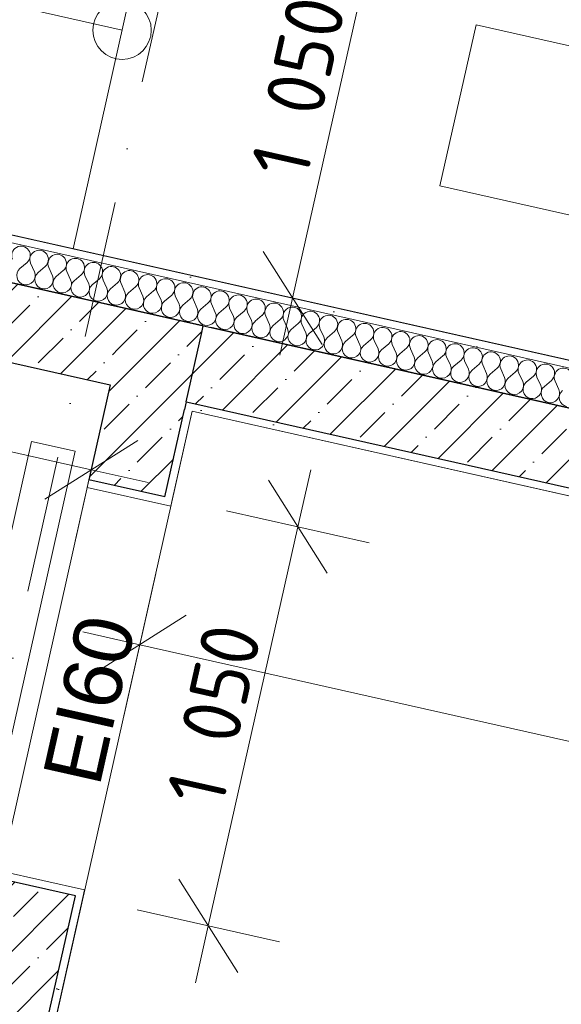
# Model space of a CAD drawing. Header units: millimetres. Extents: x -7218511 to -6645009, y 6003432 to 6221853.
# Tile 93 of 147: x -7172172 to -7170780, y 6145762 to 6148290. Entities that reach past the tile are written whole.
import ezdxf
from ezdxf.enums import TextEntityAlignment as Align

# ---------------------------------------------------------------- set-up
doc = ezdxf.new("R2010")
doc.units = ezdxf.units.MM
doc.header["$MEASUREMENT"] = 0
doc.linetypes.add('Штриховая', pattern=[564.444447, 282.222223, -282.222223])
doc.linetypes.add('Штрихпунктирная', pattern=[670.277762, 352.777767, -176.388884, 0, -141.111112])
for name, color, linetype in [('S - МОП.АР', 7, 'Continuous'), ('АР-вертикальная связь - Лестница.АР', 7, 'Continuous'), ('АР-Стены_внутренние_пилоны.АР', 7, 'Continuous'), ('АР-Чертеж-Оси_Осевые размеры.АР', 7, 'Continuous'), ('АР-Чертеж-Размеры.АР', 7, 'Continuous')]:
    doc.layers.add(name, color=color, linetype=linetype)
for name, color, linetype, lineweight in [('АР-вертикальная связь - Лестница.АР_Ном._пера__1', 7, 'Continuous', 0), ('АР-вертикальная связь - Лифт.АР_Ном._пера__120', 7, 'Continuous', 0), ('АР-Отметки высот_новые.АР_Ном._пера__120', 7, 'Continuous', 0), ('АР-Стены_внутренние_пилоны.АР_Ном._пера__1', 7, 'Continuous', 30), ('АР-Чертеж-Оси_Осевые размеры.АР_Ном._пера__120', 7, 'Continuous', 0), ('АР-Чертеж-Размеры.АР_Ном._пера__1', 7, 'Continuous', 0), ('Двери Archicad_Ном._пера__120', 7, 'Continuous', 0), ('Маркеры Дверей Archicad_Ном._пера__1', 7, 'Continuous', 0)]:
    doc.layers.add(name, color=color, linetype=linetype, lineweight=lineweight)
doc.styles.add('РЎР“Р•РќР•Р\xa0Р\x98Р\xa0_РЎРўР\x98Р›Р¬_1', font='GOST_Common.ttf')
doc.styles.add('РЎР“Р•РќР•Р\xa0Р\x98Р\xa0_РЎРўР\x98Р›Р¬_3', font='arial.ttf')
doc.styles.add('РЎР“Р•РќР•Р\xa0Р\x98Р\xa0_РЎРўР\x98Р›Р¬_4', font='GOTHIC.TTF')
doc.dimstyles.new('СГЕНЕРИР_СТИЛЬ__1', dxfattribs={"dimtxt": 150, "dimasz": 190, "dimexe": 0.18, "dimexo": 2000, "dimgap": 0, "dimtad": 1, "dimdec": 0, "dimzin": 0, "dimdsep": 46, "dimtxsty": 'РЎР“Р•РќР•Р\xa0Р\x98Р\xa0_РЎРўР\x98Р›Р¬_1', "dimblk": 'ARROWHEAD_6', "dimblk1": 'ARROWHEAD_6', "dimblk2": 'ARROWHEAD_6', "dimcen": 0.09, "dimclrd": 7, "dimclre": 7, "dimclrt": 7, "dimazin": 0, "dimtfac": 1, "dimtdec": 4, "dimtmove": 0, "dimatfit": 3, "dimfxl": 1, "dimtolj": 1, "dimtzin": 0, "dimarcsym": 0})
doc.dimstyles.new('СГЕНЕРИР_СТИЛЬ__2', dxfattribs={"dimtxt": 150, "dimasz": 237.5, "dimexe": 0.18, "dimexo": 0.0625, "dimgap": 0, "dimtad": 1, "dimdec": 0, "dimzin": 0, "dimdsep": 46, "dimtxsty": 'РЎР“Р•РќР•Р\xa0Р\x98Р\xa0_РЎРўР\x98Р›Р¬_1', "dimblk": 'ARROWHEAD_6', "dimblk1": 'ARROWHEAD_6', "dimblk2": 'ARROWHEAD_6', "dimcen": 0.09, "dimse1": 1, "dimse2": 1, "dimclrd": 7, "dimclre": 7, "dimclrt": 7, "dimazin": 0, "dimtfac": 1, "dimtdec": 4, "dimtmove": 0, "dimatfit": 3, "dimfxl": 1, "dimtolj": 1, "dimtzin": 0, "dimarcsym": 0})
doc.dimstyles.new('СГЕНЕРИР_СТИЛЬ__4', dxfattribs={"dimtxt": 150, "dimasz": 190, "dimexe": 0.18, "dimexo": 0.0625, "dimgap": 0, "dimtad": 1, "dimdec": 0, "dimzin": 0, "dimdsep": 46, "dimtxsty": 'РЎР“Р•РќР•Р\xa0Р\x98Р\xa0_РЎРўР\x98Р›Р¬_1', "dimblk": 'ARROWHEAD_6', "dimblk1": 'ARROWHEAD_6', "dimblk2": 'ARROWHEAD_6', "dimcen": 0.09, "dimse1": 1, "dimse2": 1, "dimclrd": 7, "dimclre": 7, "dimclrt": 7, "dimazin": 0, "dimtfac": 1, "dimtdec": 4, "dimtmove": 0, "dimatfit": 3, "dimfxl": 1, "dimtolj": 1, "dimtzin": 0, "dimarcsym": 0})
pattern_1 = [(45, (-6566190.34, 6562677.8), (-84.852814, 84.852814), []), (45, (-6566232.77, 6562720.22), (-84.852814, 84.852814), [90, -30, 0, -30])]
pattern_2 = [(45, (-6566190.34, 6563027.8), (-111.369318, 111.369318), [0, -105, 0, -157.5]), (110, (-6565840.34, 6563027.8), (148.001588, 53.868173), [0, -77, 0, -133])]

# ---------------------------------------------------------------- blocks, each defined once
blk = doc.blocks.new('Лестница_1_3', base_point=(-6566190.3, 6562677.8))
at = {"layer": 'АР-вертикальная связь - Лестница.АР_Ном._пера__1', "color": 7, "linetype": 'Штриховая', "lineweight": 0}
for p, q in [((-7174144, 6149353.9), (-7174396, 6148231.9)), ((-7174124.4, 6149349.6), (-7174144, 6149353.9)), ((-7173831.7, 6149283.8), (-7174124.4, 6149349.6)), ((-7173831.7, 6149283.8), (-7174083.7, 6148161.8)), ((-7174083.7, 6148161.8), (-7173831.7, 6149283.8)), ((-7173576.5, 6149226.5), (-7173831.7, 6149283.8)), ((-7173435.5, 6148696.4), (-7173576.5, 6149226.5)), ((-7173555.1, 6149146.3), (-7173791, 6148096)), ((-7173791, 6148096), (-7173555.1, 6149146.3)), ((-7174250.4, 6148788.5), (-7173951.7, 6148977.7)), ((-7173957.7, 6148722.8), (-7174250.4, 6148788.5)), ((-7174061.3, 6148489.8), (-7174250.4, 6148788.5)), ((-7173409.8, 6148599.7), (-7173957.7, 6148722.8)), ((-7173337.9, 6148674.4), (-7173435.5, 6148696.4)), ((-7173481.6, 6148525), (-7173337.9, 6148674.4)), ((-7173352.9, 6148677.8), (-7173358.4, 6148653.1)), ((-7173358.4, 6148653.1), (-7173352.9, 6148677.8)), ((-7173391.7, 6148504.8), (-7173498.3, 6148030.3)), ((-7173498.3, 6148030.3), (-7173391.7, 6148504.8)), ((-7173384.1, 6148503.1), (-7173481.6, 6148525)), ((-7173243.1, 6147973), (-7173384.1, 6148503.1)), ((-7174396, 6148231.9), (-7174376.4, 6148227.5)), ((-7174376.4, 6148227.5), (-7174083.7, 6148161.8)), ((-7174083.7, 6148161.8), (-7173791, 6148096)), ((-7173791, 6148096), (-7173498.3, 6148030.3)), ((-7173498.3, 6148030.3), (-7173243.1, 6147973))]:
    blk.add_line(p, q, dxfattribs=at)
at = {"layer": 'АР-вертикальная связь - Лестница.АР_Ном._пера__1', "color": 7, "linetype": 'Continuous', "lineweight": 0}
for p, q in [((-7172953.6, 6149086.6), (-7173246.3, 6149152.3)), ((-7173105.3, 6148622.2), (-7173246.3, 6149152.3)), ((-7172953.6, 6149086.6), (-7173060.2, 6148612.1)), ((-7173060.2, 6148612.1), (-7172953.6, 6149086.6)), ((-7172660.9, 6149020.9), (-7172953.6, 6149086.6)), ((-7172660.9, 6149020.9), (-7172912.9, 6147898.8)), ((-7172912.9, 6147898.8), (-7172660.9, 6149020.9)), ((-7172368.2, 6148955.1), (-7172660.9, 6149020.9)), ((-7172368.2, 6148955.1), (-7172620.2, 6147833.1)), ((-7172620.2, 6147833.1), (-7172368.2, 6148955.1)), ((-7172075.5, 6148889.4), (-7172368.2, 6148955.1)), ((-7172075.5, 6148889.4), (-7172327.5, 6147767.3)), ((-7172327.5, 6147767.3), (-7172075.5, 6148889.4)), ((-7171782.8, 6148823.6), (-7172075.5, 6148889.4)), ((-7172034.8, 6147701.6), (-7171782.8, 6148823.6)), ((-7173079.6, 6148525.6), (-7172780.9, 6148714.7)), ((-7173007.7, 6148600.3), (-7173105.3, 6148622.2)), ((-7173151.5, 6148450.8), (-7173007.7, 6148600.3)), ((-7173079.6, 6148525.6), (-7173099, 6148439.1)), ((-7173099, 6148439.1), (-7173079.6, 6148525.6)), ((-7172201.5, 6148328.4), (-7173079.6, 6148525.6)), ((-7172890.5, 6148226.9), (-7173079.6, 6148525.6)), ((-7173053.9, 6148428.9), (-7173151.5, 6148450.8)), ((-7172912.9, 6147898.8), (-7173053.9, 6148428.9)), ((-7171908.8, 6148262.6), (-7172201.5, 6148328.4)), ((-7172912.9, 6147898.8), (-7172620.2, 6147833.1)), ((-7172620.2, 6147833.1), (-7172327.5, 6147767.3)), ((-7172327.5, 6147767.3), (-7172034.8, 6147701.6))]:
    blk.add_line(p, q, dxfattribs=at)
at = {"layer": 'АР-вертикальная связь - Лестница.АР_Ном._пера__1', "color": 7, "linetype": 'Штриховая', "lineweight": 0}
for start, end in [(0, 180), (180, 0)]:
    blk.add_arc((-7173409.8, 6148599.7), 75, start, end, dxfattribs=at)
at = {"layer": 'АР-вертикальная связь - Лестница.АР_Ном._пера__1', "color": 7, "linetype": 'Continuous', "lineweight": 0}
for start, end in [(0, 180), (180, 0)]:
    blk.add_arc((-7171908.8, 6148262.6), 75, start, end, dxfattribs=at)
blk = doc.blocks.new('Стена_98_3', base_point=(-7176132.1, 6148396.6))
at = {"layer": 'АР-Стены_внутренние_пилоны.АР', "linetype": 'Continuous', "lineweight": 0, "true_color": 0x000000}
h = blk.add_hatch(dxfattribs=at)
h.set_pattern_fill('ЖЕЛЕЗОБЕТОН__PROJECT__0003', color=18, style=0, pattern_type=2)
h.set_pattern_definition(pattern_1)
h.paths.add_polyline_path([(-7176154, 6148299.1), (-7171939.1, 6147352.4), (-7171895.3, 6147547.6), (-7176110.2, 6148494.2)])
h = blk.add_hatch(dxfattribs=at)
h.set_pattern_fill('ЖЕЛЕЗОБЕТОН__PROJECT__0003', color=18, style=0, pattern_type=2)
h.set_pattern_definition(pattern_1)
h.paths.add_polyline_path([(-7171939.1, 6147352.4), (-7171704.2, 6147486), (-7171700.2, 6147503.7), (-7171895.3, 6147547.6)])
h = blk.add_hatch(dxfattribs=at)
h.set_pattern_fill('ЖЕЛЕЗОБЕТОН__PROJECT__0003', color=18, style=0, pattern_type=2)
h.set_pattern_definition(pattern_1)
h.paths.add_polyline_path([(-7171704.2, 6147486), (-7171939.1, 6147352.4), (-7171744, 6147308.6)])
at = {"layer": 'АР-Стены_внутренние_пилоны.АР_Ном._пера__1', "color": 7, "linetype": 'Continuous', "lineweight": 30}
for p, q in [((-7171704.2, 6147486), (-7171700.2, 6147503.7)), ((-7171744, 6147308.6), (-7171704.2, 6147486))]:
    blk.add_line(p, q, dxfattribs=at)
at = {"layer": 'АР-Стены_внутренние_пилоны.АР_Ном._пера__1', "color": 7, "linetype": 'Continuous', "lineweight": 30, "flags": 128}
for points in [[(-7171700.2, 6147503.7), (-7176110.2, 6148494.2)], [(-7175744.4, 6148207.1), (-7171939.1, 6147352.4)]]:
    blk.add_lwpolyline(points, dxfattribs=at)
blk = doc.blocks.new('Стена_99_3', base_point=(-7171917.3, 6147449.7))
at = {"layer": 'АР-Стены_внутренние_пилоны.АР', "linetype": 'Continuous', "lineweight": 0, "true_color": 0x000000}
h = blk.add_hatch(dxfattribs=at)
h.set_pattern_fill('ЖЕЛЕЗОБЕТОН__PROJECT__0003', color=18, style=0, pattern_type=2)
h.set_pattern_definition(pattern_1)
h.paths.add_polyline_path([(-7171681, 6147499.2), (-7171704.2, 6147486), (-7171744.1, 6147308.3), (-7171724.5, 6147303.9), (-7171680.7, 6147499.1)])
h = blk.add_hatch(dxfattribs=at)
h.set_pattern_fill('ЖЕЛЕЗОБЕТОН__PROJECT__0003', color=18, style=0, pattern_type=2)
h.set_pattern_definition(pattern_1)
h.paths.add_polyline_path([(-7168061.6, 6146686.3), (-7171680.7, 6147499.1), (-7171724.5, 6147303.9), (-7168105.5, 6146491.1)])
h = blk.add_hatch(dxfattribs=at)
h.set_pattern_fill('ШТУКАТУРКА__ГИПС_01_0003', color=18, style=0, pattern_type=2)
h.set_pattern_definition(pattern_2)
h.paths.add_polyline_path([(-7171744.1, 6147308.3), (-7171748.4, 6147288.8), (-7171728.9, 6147284.4), (-7171724.5, 6147303.9)])
h = blk.add_hatch(dxfattribs=at)
h.set_pattern_fill('ШТУКАТУРКА__ГИПС_01_0003', color=18, style=0, pattern_type=2)
h.set_pattern_definition(pattern_2)
h.paths.add_polyline_path([(-7171728.9, 6147284.4), (-7167914.7, 6146427.8), (-7167928.1, 6146451.3), (-7171724.5, 6147303.9)])
at = {"layer": 'АР-Стены_внутренние_пилоны.АР_Ном._пера__1', "color": 7, "linetype": 'Continuous', "lineweight": 30}
for p, q in [((-7171680.7, 6147499.1), (-7171681, 6147499.2)), ((-7171744.1, 6147308.3), (-7171748.4, 6147288.8)), ((-7171744.1, 6147308.3), (-7171724.5, 6147303.9)), ((-7171724.5, 6147303.9), (-7168105.5, 6146491.1))]:
    blk.add_line(p, q, dxfattribs=at)
at = {"layer": 'АР-Стены_внутренние_пилоны.АР_Ном._пера__1', "color": 7, "linetype": 'Continuous', "lineweight": 30, "flags": 128}
blk.add_lwpolyline([(-7168061.6, 6146686.3), (-7171680.7, 6147499.1)], dxfattribs=at)
at = {"layer": 'АР-Стены_внутренние_пилоны.АР_Ном._пера__1', "color": 7, "linetype": 'Continuous', "lineweight": 0, "flags": 128}
blk.add_lwpolyline([(-7171728.9, 6147284.4), (-7167914.7, 6146427.8)], dxfattribs=at)
blk = doc.blocks.new('*X282', base_point=(-6566190.3, 6562677.8))
at = {"layer": 'АР-Стены_внутренние_пилоны.АР_Ном._пера__1', "color": 7, "linetype": 'Continuous', "lineweight": 0}
for p, q in [((-7172153, 6147666.2), (-7172171.1, 6147650.7)), ((-7172143.7, 6147664.1), (-7172133.9, 6147642.4)), ((-7172106.5, 6147655.7), (-7172124.7, 6147640.3)), ((-7172097.2, 6147653.6), (-7172087.5, 6147631.9)), ((-7172060.1, 6147645.3), (-7172078.2, 6147629.8)), ((-7172050.8, 6147643.2), (-7172041, 6147621.5)), ((-7172013.6, 6147634.9), (-7172031.7, 6147619.4)), ((-7172004.3, 6147632.8), (-7171994.6, 6147611.1)), ((-7171967.2, 6147624.4), (-7171985.3, 6147609)), ((-7171957.9, 6147622.3), (-7171948.1, 6147600.6)), ((-7171920.7, 6147614), (-7171938.8, 6147598.5)), ((-7171911.4, 6147611.9), (-7171901.6, 6147590.2)), ((-7171874.2, 6147603.6), (-7171892.3, 6147588.1)), ((-7171864.9, 6147601.5), (-7171855.2, 6147579.8)), ((-7171827.8, 6147593.1), (-7171845.9, 6147577.7)), ((-7171818.5, 6147591), (-7171808.7, 6147569.3)), ((-7171781.3, 6147582.7), (-7171799.4, 6147567.2)), ((-7171772, 6147580.6), (-7171762.3, 6147558.9)), ((-7171734.8, 6147572.3), (-7171753, 6147556.8)), ((-7171725.6, 6147570.2), (-7171715.8, 6147548.4)), ((-7171688.4, 6147561.8), (-7171706.5, 6147546.4)), ((-7171679.1, 6147559.7), (-7171669.3, 6147538)), ((-7171641.9, 6147551.4), (-7171660, 6147535.9)), ((-7171632.6, 6147549.3), (-7171622.9, 6147527.6)), ((-7171595.5, 6147540.9), (-7171613.6, 6147525.5)), ((-7171586.2, 6147538.9), (-7171576.4, 6147517.1)), ((-7171549, 6147530.5), (-7171567.1, 6147515.1)), ((-7171539.7, 6147528.4), (-7171529.9, 6147506.7)), ((-7171502.5, 6147520.1), (-7171520.7, 6147504.6)), ((-7171493.2, 6147518), (-7171483.5, 6147496.3)), ((-7171456.1, 6147509.6), (-7171474.2, 6147494.2)), ((-7171446.8, 6147507.6), (-7171437, 6147485.8)), ((-7171409.6, 6147499.2), (-7171427.7, 6147483.8)), ((-7171400.3, 6147497.1), (-7171390.6, 6147475.4)), ((-7171363.2, 6147488.8), (-7171381.3, 6147473.3)), ((-7171353.9, 6147486.7), (-7171344.1, 6147465)), ((-7171316.7, 6147478.3), (-7171334.8, 6147462.9)), ((-7171307.4, 6147476.2), (-7171297.6, 6147454.5)), ((-7171270.2, 6147467.9), (-7171288.3, 6147452.4)), ((-7171260.9, 6147465.8), (-7171251.2, 6147444.1)), ((-7171223.8, 6147457.5), (-7171241.9, 6147442)), ((-7171214.5, 6147455.4), (-7171204.7, 6147433.7)), ((-7171177.3, 6147447), (-7171195.4, 6147431.6)), ((-7171168, 6147444.9), (-7171158.2, 6147423.2)), ((-7171130.8, 6147436.6), (-7171149, 6147421.1)), ((-7171121.6, 6147434.5), (-7171111.8, 6147412.8)), ((-7171084.4, 6147426.2), (-7171102.5, 6147410.7)), ((-7171075.1, 6147424.1), (-7171065.3, 6147402.4)), ((-7171037.9, 6147415.7), (-7171056, 6147400.3)), ((-7171028.6, 6147413.6), (-7171018.9, 6147391.9)), ((-7170991.5, 6147405.3), (-7171009.6, 6147389.8)), ((-7170982.2, 6147403.2), (-7170972.4, 6147381.5)), ((-7170945, 6147394.9), (-7170963.1, 6147379.4)), ((-7170935.7, 6147392.8), (-7170925.9, 6147371.1)), ((-7170898.5, 6147384.4), (-7170916.6, 6147369)), ((-7170889.2, 6147382.3), (-7170879.5, 6147360.6)), ((-7170852.1, 6147374), (-7170870.2, 6147358.5)), ((-7170842.8, 6147371.9), (-7170833, 6147350.2)), ((-7170805.6, 6147363.6), (-7170823.7, 6147348.1)), ((-7170796.3, 6147361.5), (-7170786.6, 6147339.7))]:
    blk.add_line(p, q, dxfattribs=at)
for centre, start, end in [((-7172168.5, 6147684.3), 310.4718, 204.2116), ((-7172122, 6147673.8), 310.4718, 204.2116), ((-7172075.5, 6147663.4), 310.4718, 204.2116), ((-7172029.1, 6147653), 310.4718, 204.2116), ((-7172155.7, 6147632.6), 130.4718, 257.3417), ((-7171982.6, 6147642.5), 310.4718, 204.2116), ((-7171936.1, 6147632.1), 310.4718, 204.2116), ((-7171889.7, 6147621.7), 310.4718, 204.2116), ((-7172155.7, 6147632.6), 257.3417, 24.2116), ((-7172109.2, 6147622.2), 130.4718, 257.3417), ((-7172109.2, 6147622.2), 257.3417, 24.2116), ((-7172062.7, 6147611.7), 130.4718, 257.3417), ((-7172062.7, 6147611.7), 257.3417, 24.2116), ((-7171843.2, 6147611.2), 310.4718, 204.2116), ((-7171796.8, 6147600.8), 310.4718, 204.2116), ((-7172016.3, 6147601.3), 130.4718, 257.3417), ((-7172016.3, 6147601.3), 257.3417, 24.2116), ((-7171969.8, 6147590.9), 130.4718, 257.3417), ((-7171969.8, 6147590.9), 257.3417, 24.2116), ((-7171923.4, 6147580.4), 130.4718, 257.3417), ((-7171750.3, 6147590.4), 310.4718, 204.2116), ((-7171703.8, 6147579.9), 310.4718, 204.2116), ((-7171923.4, 6147580.4), 257.3417, 24.2116), ((-7171876.9, 6147570), 130.4718, 257.3417), ((-7171876.9, 6147570), 257.3417, 24.2116), ((-7171830.4, 6147559.6), 130.4718, 257.3417), ((-7171657.4, 6147569.5), 310.4718, 204.2116), ((-7171610.9, 6147559.1), 310.4718, 204.2116), ((-7171564.5, 6147548.6), 310.4718, 204.2116), ((-7171830.4, 6147559.6), 257.3417, 24.2116), ((-7171784, 6147549.1), 130.4718, 257.3417), ((-7171784, 6147549.1), 257.3417, 24.2116), ((-7171737.5, 6147538.7), 130.4718, 257.3417), ((-7171737.5, 6147538.7), 257.3417, 24.2116), ((-7171691, 6147528.2), 130.4718, 257.3417), ((-7171518, 6147538.2), 310.4718, 204.2116), ((-7171471.5, 6147527.8), 310.4718, 204.2116), ((-7171691, 6147528.2), 257.3417, 24.2116), ((-7171644.6, 6147517.8), 130.4718, 257.3417), ((-7171644.6, 6147517.8), 257.3417, 24.2116), ((-7171598.1, 6147507.4), 130.4718, 257.3417), ((-7171425.1, 6147517.3), 310.4718, 204.2116), ((-7171378.6, 6147506.9), 310.4718, 204.2116), ((-7171332.1, 6147496.4), 310.4718, 204.2116), ((-7171598.1, 6147507.4), 257.3417, 24.2116), ((-7171551.7, 6147496.9), 130.4718, 257.3417), ((-7171551.7, 6147496.9), 257.3417, 24.2116), ((-7171505.2, 6147486.5), 130.4718, 257.3417), ((-7171505.2, 6147486.5), 257.3417, 24.2116), ((-7171458.7, 6147476.1), 130.4718, 257.3417), ((-7171285.7, 6147486), 310.4718, 204.2116), ((-7171239.2, 6147475.6), 310.4718, 204.2116), ((-7171458.7, 6147476.1), 257.3417, 24.2116), ((-7171412.3, 6147465.6), 130.4718, 257.3417), ((-7171412.3, 6147465.6), 257.3417, 24.2116), ((-7171365.8, 6147455.2), 130.4718, 257.3417), ((-7171192.8, 6147465.1), 310.4718, 204.2116), ((-7171146.3, 6147454.7), 310.4718, 204.2116), ((-7171365.8, 6147455.2), 257.3417, 24.2116), ((-7171319.3, 6147444.8), 130.4718, 257.3417), ((-7171319.3, 6147444.8), 257.3417, 24.2116), ((-7171272.9, 6147434.3), 130.4718, 257.3417), ((-7171272.9, 6147434.3), 257.3417, 24.2116), ((-7171099.8, 6147444.3), 310.4718, 204.2116), ((-7171053.4, 6147433.8), 310.4718, 204.2116), ((-7171006.9, 6147423.4), 310.4718, 204.2116), ((-7171226.4, 6147423.9), 130.4718, 257.3417), ((-7171226.4, 6147423.9), 257.3417, 24.2116), ((-7171180, 6147413.5), 130.4718, 257.3417), ((-7171180, 6147413.5), 257.3417, 24.2116), ((-7171133.5, 6147403), 130.4718, 257.3417), ((-7170960.5, 6147413), 310.4718, 204.2116), ((-7170914, 6147402.5), 310.4718, 204.2116), ((-7171133.5, 6147403), 257.3417, 24.2116), ((-7171087, 6147392.6), 130.4718, 257.3417), ((-7171087, 6147392.6), 257.3417, 24.2116), ((-7171040.6, 6147382.2), 130.4718, 257.3417), ((-7170867.5, 6147392.1), 310.4718, 204.2116), ((-7170821.1, 6147381.7), 310.4718, 204.2116), ((-7170774.6, 6147371.2), 310.4718, 204.2116), ((-7171040.6, 6147382.2), 257.3417, 24.2116), ((-7170994.1, 6147371.7), 130.4718, 257.3417), ((-7170994.1, 6147371.7), 257.3417, 24.2116), ((-7170947.7, 6147361.3), 130.4718, 257.3417), ((-7170947.7, 6147361.3), 257.3417, 24.2116), ((-7170901.2, 6147350.9), 130.4718, 257.3417), ((-7170901.2, 6147350.9), 257.3417, 24.2116), ((-7170854.7, 6147340.4), 130.4718, 257.3417), ((-7170854.7, 6147340.4), 257.3417, 24.2116), ((-7170808.3, 6147330), 130.4718, 257.3417), ((-7170808.3, 6147330), 257.3417, 24.2116), ((-7170761.8, 6147319.5), 130.4718, 257.3417)]:
    blk.add_arc(centre, 23.8, start, end, dxfattribs=at)
blk = doc.blocks.new('Стена_123_3', base_point=(-7176110.2, 6148493.9))
at = {"layer": 'АР-Стены_внутренние_пилоны.АР', "linetype": 'Continuous', "lineweight": 0, "true_color": 0x000000}
h = blk.add_hatch(dxfattribs=at)
h.set_pattern_fill('ШТУКАТУРКА__ГИПС_01_0003', color=18, style=0, pattern_type=2)
h.set_pattern_definition(pattern_2)
h.paths.add_polyline_path([(-7168181.7, 6146836.2), (-7176083.9, 6148611), (-7176088.3, 6148591.5), (-7168186.1, 6146816.7)])
at = {"layer": 'АР-Стены_внутренние_пилоны.АР_Ном._пера__1', "color": 7, "linetype": 'Continuous', "lineweight": 0}
blk.add_line((-7168186.1, 6146816.7), (-7176088.3, 6148591.5), dxfattribs=at)
at = {"layer": 'АР-Стены_внутренние_пилоны.АР_Ном._пера__1', "color": 7, "linetype": 'Continuous', "lineweight": 0, "flags": 128}
for points in [[(-7168181.7, 6146836.2), (-7176083.9, 6148611)], [(-7176110.2, 6148493.9), (-7168208, 6146719.1)]]:
    blk.add_lwpolyline(points, dxfattribs=at)
at = {"layer": 'АР-Стены_внутренние_пилоны.АР', "color": 7, "lineweight": 0}
blk.add_blockref('*X282', (-6566190.3, 6562677.8), dxfattribs=at)
blk = doc.blocks.new('Стандартный Маркер Сетки[12]_3', base_point=(-7171413.6, 6150104.3))
at = {"layer": 'АР-Чертеж-Оси_Осевые размеры.АР_Ном._пера__120', "color": 7, "linetype": 'Штрихпунктирная', "lineweight": 0}
blk.add_line((-7171632.8, 6149128.6), (-7176195.3, 6128814.2), dxfattribs=at)
at = {"layer": 'АР-Чертеж-Оси_Осевые размеры.АР_Ном._пера__120', "color": 7, "lineweight": 0, "style": 'РЎР“Р•РќР•Р\xa0Р\x98Р\xa0_РЎРўР\x98Р›Р¬_4'}
blk.add_attdef('AC_MarkerText_1', text='', height=350, rotation=347.3417, dxfattribs=at).set_placement((-7176454, 6127531.7), align=Align.TOP_CENTER)
blk = doc.blocks.new('Стандартный Маркер Сетки[41]_3', base_point=(-7171413.6, 6150104.3))
at = {"layer": 'АР-Чертеж-Оси_Осевые размеры.АР_Ном._пера__120', "color": 7, "linetype": 'Штрихпунктирная', "lineweight": 0}
blk.add_line((-7171632.8, 6149128.6), (-7176195.3, 6128814.2), dxfattribs=at)
at = {"layer": 'АР-Чертеж-Оси_Осевые размеры.АР_Ном._пера__120', "color": 7, "lineweight": 0, "style": 'РЎР“Р•РќР•Р\xa0Р\x98Р\xa0_РЎРўР\x98Р›Р¬_4'}
blk.add_attdef('AC_MarkerText_1', text='', height=350, rotation=347.3417, dxfattribs=at).set_placement((-7176454, 6127531.7), align=Align.TOP_CENTER)
blk = doc.blocks.new('*D527', base_point=(-6566190.3, 6562677.8))
at = {"layer": 'АР-Чертеж-Размеры.АР_Ном._пера__1', "color": 7, "linetype": 'Continuous', "lineweight": 0, "transparency": 16777216}
for p, q in [((-7171822.5, 6146867.7), (-7171904.7, 6146501.8)), ((-7171744.1, 6146760.4), (-7171983.1, 6146609.1)), ((-7171863.6, 6146684.8), (-7172010, 6146717.6)), ((-7168263.1, 6145876.1), (-7171863.6, 6146684.8)), ((-7168222, 6146059.1), (-7168304.2, 6145693.2)), ((-7168382.6, 6145800.5), (-7168143.6, 6145951.8)), ((-7168116.8, 6145843.3), (-7168263.1, 6145876.1))]:
    blk.add_line(p, q, dxfattribs=at)
at = {"layer": 'АР-Чертеж-Размеры.АР_Ном._пера__1', "color": 7, "lineweight": 0, "transparency": 16777216, "insert": (-7170289.4, 6146362), "char_height": 150, "attachment_point": 7, "rotation": 347.3417, "style": 'РЎР“Р•РќР•Р\xa0Р\x98Р\xa0_РЎРўР\x98Р›Р¬_1'}
blk.add_mtext('\\A1;{\\pql;\\fGOST Common|b0|i0|c204|p0;\\W1.000000;3\xa0690}', dxfattribs=at)
blk = doc.blocks.new('ARROWHEAD_6')
at = {"color": 0, "linetype": 'Continuous', "lineweight": 0}
for p, q in [((-0.5, -0.5), (0.5, 0.5)), ((0, 0), (-1, 0))]:
    blk.add_line(p, q, dxfattribs=at)
blk = doc.blocks.new('*D575', base_point=(-6566190.3, 6562677.8))
at = {"layer": 'АР-Чертеж-Размеры.АР_Ном._пера__1', "color": 7, "linetype": 'Continuous', "lineweight": 0, "transparency": 16777216}
for p, q in [((-7171240.7, 6148599.4), (-7171207.8, 6148745.8)), ((-7171165, 6148479.9), (-7171316.4, 6148718.9)), ((-7171057.8, 6148558.3), (-7171609.6, 6148682.3)), ((-7171470.8, 6147574.9), (-7171240.7, 6148599.4)), ((-7171546.4, 6147694.4), (-7171395.1, 6147455.4)), ((-7171287.8, 6147533.8), (-7171839.6, 6147657.8)), ((-7171503.6, 6147428.6), (-7171470.8, 6147574.9))]:
    blk.add_line(p, q, dxfattribs=at)
at = {"layer": 'АР-Чертеж-Размеры.АР_Ном._пера__1', "color": 7, "lineweight": 0, "transparency": 16777216, "insert": (-7171433.9, 6147875.9), "char_height": 150, "attachment_point": 7, "rotation": 77.3423, "style": 'РЎР“Р•РќР•Р\xa0Р\x98Р\xa0_РЎРўР\x98Р›Р¬_1'}
blk.add_mtext('\\A1;{\\pql;\\fGOST Common|b0|i0|c204|p0;\\W1.000000;1\xa0050}', dxfattribs=at)
blk = doc.blocks.new('*D596', base_point=(-6566190.3, 6562677.8))
at = {"layer": 'АР-Чертеж-Размеры.АР_Ном._пера__1', "color": 7, "linetype": 'Continuous', "lineweight": 0, "transparency": 16777216}
for p, q in [((-7174517.4, 6147509.7), (-7174435.2, 6147875.6)), ((-7174356.8, 6147768.3), (-7174595.7, 6147617)), ((-7174622.6, 6147725.5), (-7174476.3, 6147692.6)), ((-7174476.3, 6147692.6), (-7171988.2, 6147133.8)), ((-7172029.3, 6146950.9), (-7171947.1, 6147316.8)), ((-7172107.7, 6147058.2), (-7171868.7, 6147209.5)), ((-7171988.2, 6147133.8), (-7171841.9, 6147100.9))]:
    blk.add_line(p, q, dxfattribs=at)
at = {"layer": 'АР-Чертеж-Размеры.АР_Ном._пера__1', "color": 7, "lineweight": 0, "transparency": 16777216, "insert": (-7173458.3, 6147494.7), "char_height": 150, "attachment_point": 7, "rotation": 347.3417, "style": 'РЎР“Р•РќР•Р\xa0Р\x98Р\xa0_РЎРўР\x98Р›Р¬_1'}
blk.add_mtext('\\A1;{\\pql;\\fGOST Common|b0|i0|c204|p0;\\W1.000000;2\xa0550}', dxfattribs=at)
blk = doc.blocks.new('*D601', base_point=(-6566190.3, 6562677.8))
at = {"layer": 'АР-Чертеж-Размеры.АР_Ном._пера__1', "color": 7, "linetype": 'Continuous', "lineweight": 0, "transparency": 16777216}
for p, q in [((-7171457.1, 6146987.7), (-7171424.2, 6147134)), ((-7171381.5, 6146868.2), (-7171532.8, 6147107.1)), ((-7171274.2, 6146946.6), (-7171640.1, 6147028.8)), ((-7171687.2, 6145963.2), (-7171457.1, 6146987.7)), ((-7171762.9, 6146082.7), (-7171611.5, 6145843.7)), ((-7171504.3, 6145922.1), (-7171870.1, 6146004.3)), ((-7171720.1, 6145816.8), (-7171687.2, 6145963.2))]:
    blk.add_line(p, q, dxfattribs=at)
at = {"layer": 'АР-Чертеж-Размеры.АР_Ном._пера__1', "color": 7, "lineweight": 0, "transparency": 16777216, "insert": (-7171650.4, 6146264.1), "char_height": 150, "attachment_point": 7, "rotation": 77.3417, "style": 'РЎР“Р•РќР•Р\xa0Р\x98Р\xa0_РЎРўР\x98Р›Р¬_1'}
blk.add_mtext('\\A1;{\\pql;\\fGOST Common|b0|i0|c204|p0;\\W1.000000;1\xa0050}', dxfattribs=at)
blk = doc.blocks.new('*D645', base_point=(-6566190.3, 6562677.8))
at = {"layer": 'АР-Чертеж-Размеры.АР_Ном._пера__1', "color": 7, "linetype": 'Continuous', "lineweight": 0, "transparency": 16777216}
for p, q in [((-7167842.5, 6149230), (-7167801.4, 6149413)), ((-7167748, 6149080.7), (-7167937.1, 6149379.4)), ((-7167613.9, 6149178.7), (-7168071.2, 6149281.4)), ((-7168370.7, 6146878.6), (-7167842.5, 6149230)), ((-7168465.2, 6147028), (-7168276.1, 6146729.3)), ((-7168142, 6146827.3), (-7168599.3, 6146930)), ((-7168411.8, 6146695.7), (-7168370.7, 6146878.6))]:
    blk.add_line(p, q, dxfattribs=at)
at = {"layer": 'АР-Чертеж-Размеры.АР_Ном._пера__1', "color": 7, "lineweight": 0, "transparency": 16777216, "insert": (-7168186.5, 6147835.7), "char_height": 150, "attachment_point": 7, "rotation": 77.3415, "style": 'РЎР“Р•РќР•Р\xa0Р\x98Р\xa0_РЎРўР\x98Р›Р¬_1'}
blk.add_mtext('\\A1;{\\pql;\\fGOST Common|b0|i0|c204|p0;\\W1.000000;2\xa0410}', dxfattribs=at)
blk = doc.blocks.new('Маркер ДВ 23[56]_3', base_point=(-7172109, 6146596))
at = {"layer": 'Маркеры Дверей Archicad_Ном._пера__1', "color": 7, "lineweight": 0, "insert": (-7171965.2, 6146316.6), "char_height": 150, "attachment_point": 7, "rotation": 77.3417, "style": 'РЎР“Р•РќР•Р\xa0Р\x98Р\xa0_РЎРўР\x98Р›Р¬_3'}
blk.add_mtext('\\A1;{\\pql;\\pt0;\\fArial|b0|i0|c204|p0;\\W1.000000;EI60\\fArial|b0|i0|c204|p0;\\W1.000000;\\fArial|b0|i0|c204|p0;\\H0.666667x;\\W1.000000;\\fArial|b0|i0|c204|p0;\\H1.500000x;\\W1.000000;}', dxfattribs=at)
blk = doc.blocks.new('Прямоугольный Дверной Проем 23[24]_3', base_point=(-6566190.3, 6562677.8))
at = {"layer": 'Двери Archicad_Ном._пера__120', "color": 7, "linetype": 'Continuous', "lineweight": 0}
for p, q in [((-7171998.4, 6147088.7), (-7171783.7, 6147040.5)), ((-7171779.3, 6147060), (-7171783.7, 6147040.5)), ((-7172219.7, 6146103.3), (-7172005, 6146055.1)), ((-7172009.4, 6146035.6), (-7172005, 6146055.1))]:
    blk.add_line(p, q, dxfattribs=at)
at = {"layer": 'Маркеры Дверей Archicad_Ном._пера__1', "color": 7, "lineweight": 0}
blk.add_blockref('Маркер ДВ 23[56]_3', (-7172109, 6146596), dxfattribs=at)
blk = doc.blocks.new('Стена_224_3', base_point=(-7172322.7, 6145644.8))
at = {"layer": 'АР-Стены_внутренние_пилоны.АР', "linetype": 'Continuous', "lineweight": 0, "true_color": 0x000000}
h = blk.add_hatch(dxfattribs=at)
h.set_pattern_fill('ШТУКАТУРКА__ГИПС_01_0003', color=18, style=0, pattern_type=2)
h.set_pattern_definition(pattern_2)
h.paths.add_polyline_path([(-7171700.2, 6147503.7), (-7171704.2, 6147486), (-7171680.7, 6147499.4)])
h = blk.add_hatch(dxfattribs=at)
h.set_pattern_fill('ШТУКАТУРКА__ГИПС_01_0003', color=18, style=0, pattern_type=2)
h.set_pattern_definition(pattern_2)
h.paths.add_polyline_path([(-7171680.7, 6147499.1), (-7171680.7, 6147499.4), (-7171681, 6147499.2)])
h = blk.add_hatch(dxfattribs=at)
h.set_pattern_fill('ЖЕЛЕЗОБЕТОН__PROJECT__0003', color=18, style=0, pattern_type=2)
h.set_pattern_definition(pattern_1)
h.paths.add_polyline_path([(-7171994, 6147108.2), (-7171798.8, 6147064.4), (-7171744, 6147308.6), (-7171939.1, 6147352.4)])
h = blk.add_hatch(dxfattribs=at)
h.set_pattern_fill('ШТУКАТУРКА__ГИПС_01_0003', color=18, style=0, pattern_type=2)
h.set_pattern_definition(pattern_2)
h.paths.add_polyline_path([(-7171748.4, 6147288.8), (-7171798.8, 6147064.4), (-7171779.3, 6147060), (-7171728.9, 6147284.4)])
h = blk.add_hatch(dxfattribs=at)
h.set_pattern_fill('ШТУКАТУРКА__ГИПС_01_0003', color=18, style=0, pattern_type=2)
h.set_pattern_definition(pattern_2)
h.paths.add_polyline_path([(-7171779.3, 6147060), (-7171798.8, 6147064.4), (-7171994, 6147108.2), (-7171998.4, 6147088.7), (-7171783.7, 6147040.5)])
h = blk.add_hatch(dxfattribs=at)
h.set_pattern_fill('ШТУКАТУРКА__ГИПС_01_0003', color=18, style=0, pattern_type=2)
h.set_pattern_definition(pattern_2)
h.paths.add_polyline_path([(-7172005, 6146055.1), (-7172219.7, 6146103.3), (-7172224.1, 6146083.8), (-7172028.9, 6146039.9), (-7172009.4, 6146035.6)])
h = blk.add_hatch(dxfattribs=at)
h.set_pattern_fill('ЖЕЛЕЗОБЕТОН__PROJECT__0003', color=18, style=0, pattern_type=2)
h.set_pattern_definition(pattern_1)
h.paths.add_polyline_path([(-7172322.7, 6145644.8), (-7172127.5, 6145600.9), (-7172028.9, 6146039.9), (-7172224.1, 6146083.8)])
h = blk.add_hatch(dxfattribs=at)
h.set_pattern_fill('ШТУКАТУРКА__ГИПС_01_0003', color=18, style=0, pattern_type=2)
h.set_pattern_definition(pattern_2)
h.paths.add_polyline_path([(-7172028.9, 6146039.9), (-7172127.5, 6145600.9), (-7172108, 6145596.6), (-7172009.4, 6146035.6)])
at = {"layer": 'АР-Стены_внутренние_пилоны.АР_Ном._пера__1', "color": 7, "linetype": 'Continuous', "lineweight": 30}
for p, q in [((-7171704.2, 6147486), (-7171700.2, 6147503.7)), ((-7171680.7, 6147499.1), (-7171681, 6147499.2)), ((-7171744, 6147308.6), (-7171704.2, 6147486)), ((-7171744.1, 6147308.3), (-7171748.4, 6147288.8)), ((-7171744.1, 6147308.3), (-7171744, 6147308.6)), ((-7171798.8, 6147064.4), (-7171748.4, 6147288.8)), ((-7171798.8, 6147064.4), (-7171994, 6147108.2)), ((-7172028.9, 6146039.9), (-7172224.1, 6146083.8)), ((-7172127.5, 6145600.9), (-7172028.9, 6146039.9))]:
    blk.add_line(p, q, dxfattribs=at)
at = {"layer": 'АР-Стены_внутренние_пилоны.АР_Ном._пера__1', "color": 7, "linetype": 'Continuous', "lineweight": 0}
for p, q in [((-7171994, 6147108.2), (-7171998.4, 6147088.7)), ((-7171998.4, 6147088.7), (-7171783.7, 6147040.5)), ((-7171779.3, 6147060), (-7171783.7, 6147040.5)), ((-7172224.1, 6146083.8), (-7172219.7, 6146103.3)), ((-7172219.7, 6146103.3), (-7172005, 6146055.1)), ((-7172009.4, 6146035.6), (-7172005, 6146055.1))]:
    blk.add_line(p, q, dxfattribs=at)
at = {"layer": 'АР-Стены_внутренние_пилоны.АР_Ном._пера__1', "color": 7, "linetype": 'Continuous', "lineweight": 0, "flags": 128}
for points in [[(-7171680.7, 6147499.4), (-7171700.2, 6147503.7)], [(-7171680.7, 6147499.1), (-7171680.7, 6147499.4)], [(-7171779.3, 6147060), (-7171728.9, 6147284.4)], [(-7172108, 6145596.6), (-7172009.4, 6146035.6)]]:
    blk.add_lwpolyline(points, dxfattribs=at)
at = {"layer": 'АР-Стены_внутренние_пилоны.АР_Ном._пера__1', "color": 7, "linetype": 'Continuous', "lineweight": 30, "flags": 128}
for points in [[(-7171939.1, 6147352.4), (-7171994, 6147108.2)], [(-7172224.1, 6146083.8), (-7172322.7, 6145644.8)]]:
    blk.add_lwpolyline(points, dxfattribs=at)
at = {"layer": 'Двери Archicad_Ном._пера__120', "color": 7, "linetype": 'Continuous', "lineweight": 0}
blk.add_blockref('Прямоугольный Дверной Проем 23[24]_3', (-6566190.3, 6562677.8), dxfattribs=at)

msp = doc.modelspace()

# ---------------------------------------------------------------- linework, layer by layer
at = {"layer": 'S - МОП.АР', "color": 254, "linetype": 'Continuous', "lineweight": 0, "true_color": 0xdadada, "flags": 128}
msp.add_lwpolyline([(-7175918, 6148574), (-7168201.1, 6146840.9), (-7167673.1, 6149192), (-7175389.9, 6150925.2)], close=True, dxfattribs=at)
msp.add_lwpolyline([(-7168061, 6146460.9), (-7171728.9, 6147284.7), (-7172583.4, 6143479.9), (-7175135.2, 6144053), (-7175135.2, 6144053.1), (-7174857.2, 6143990.7), (-7174804.7, 6144224.7), (-7175082.6, 6144287.2), (-7174791.6, 6145583), (-7174703.6, 6145974.8), (-7176171.8, 6146304.5), (-7176287.9, 6145787.4), (-7176428.4, 6145162.7), (-7176931.1, 6145275.8), (-7177312.8, 6143578.8), (-7176809.9, 6143465.7), (-7176945.9, 6142860.8), (-7170876.6, 6141497.7), (-7170875.5, 6141497.4), (-7169325.2, 6141149.2)], dxfattribs=at)
at = {"layer": 'АР-вертикальная связь - Лифт.АР_Ном._пера__120', "color": 7, "linetype": 'Continuous', "lineweight": 0}
for points in [[(-7171939.1, 6147352.4), (-7174427.2, 6147911.2), (-7174810.7, 6146203.8), (-7172322.6, 6145645)], [(-7172472.2, 6145734.1), (-7172360, 6145708.9), (-7172029.2, 6147181.8), (-7172141.4, 6147207)]]:
    msp.add_lwpolyline(points, close=True, dxfattribs=at)
at = {"layer": 'АР-Отметки высот_новые.АР_Ном._пера__120', "color": 7, "linetype": 'Continuous', "lineweight": 0, "flags": 128}
msp.add_lwpolyline([(-7170999.3, 6148276), (-7169640, 6147970.7), (-7169732.8, 6147557.5), (-7171092.1, 6147862.8)], close=True, dxfattribs=at)

# ---------------------------------------------------------------- block references
at = {"layer": 'АР-вертикальная связь - Лестница.АР', "color": 7, "linetype": 'Continuous', "lineweight": 0}
msp.add_blockref('Лестница_1_3', (-6566190.3, 6562677.8), dxfattribs=at)
at = {"layer": 'АР-Стены_внутренние_пилоны.АР', "color": 7, "lineweight": 0}
for name, p in [('Стена_123_3', (-7176110.2, 6148493.9)), ('Стена_98_3', (-7176132.1, 6148396.6)), ('Стена_224_3', (-7172322.7, 6145644.8)), ('Стена_99_3', (-7171917.3, 6147449.7))]:
    msp.add_blockref(name, p, dxfattribs=at)
at = {"layer": 'АР-Чертеж-Оси_Осевые размеры.АР', "color": 8, "linetype": 'Continuous', "lineweight": 15}
for name in ['Стандартный Маркер Сетки[12]_3', 'Стандартный Маркер Сетки[41]_3']:
    msp.add_blockref(name, (-7171413.6, 6150104.3), dxfattribs=at)

# ---------------------------------------------------------------- dimensions: what is measured, and where the dimension line sits
at = {"layer": 'АР-Чертеж-Размеры.АР', "color": 7, "linetype": 'Continuous', "lineweight": 0}
for base, p1, p2, angle, dimstyle, picture, middle, turn in [((-7167842.5, 6149230), (-7172132.8, 6147723.6), (-7171521.8, 6150056.4), 77.3415, 'СГЕНЕРИР_СТИЛЬ__2', '*D645', (-7168203.3, 6148103.1), 77.3415), ((-7171240.7, 6148599.4), (-7172034.8, 6147701.6), (-7171804.7, 6148726.1), 77.3423, 'СГЕНЕРИР_СТИЛЬ__1', '*D575', (-7171450.7, 6148143.4), 77.3423), ((-7171988.2, 6147133.8), (-7174711.3, 6146646.1), (-7172130.9, 6146498.6), 347.3417, 'СГЕНЕРИР_СТИЛЬ__4', '*D596', (-7173190.8, 6147511.5), 347.3417), ((-7171457.1, 6146987.7), (-7172009.4, 6146035.6), (-7171779.3, 6147060), 77.3417, 'СГЕНЕРИР_СТИЛЬ__4', '*D601', (-7171667.2, 6146531.6), 77.3417), ((-7171863.6, 6146684.8), (-7168479, 6144915.1), (-7171894.3, 6146548), 167.3417, 'СГЕНЕРИР_СТИЛЬ__4', '*D527', (-7170021.9, 6146378.8), 347.3417)]:
    dim = msp.add_linear_dim(base=base, p1=p1, p2=p2, angle=angle, dimstyle=dimstyle, dxfattribs=at)
    dim.commit()
    dim.dimension.update_dxf_attribs({"geometry": picture, "text_midpoint": middle, "dimtype": 160, "text_rotation": turn})

doc.saveas('drawing.dxf')
